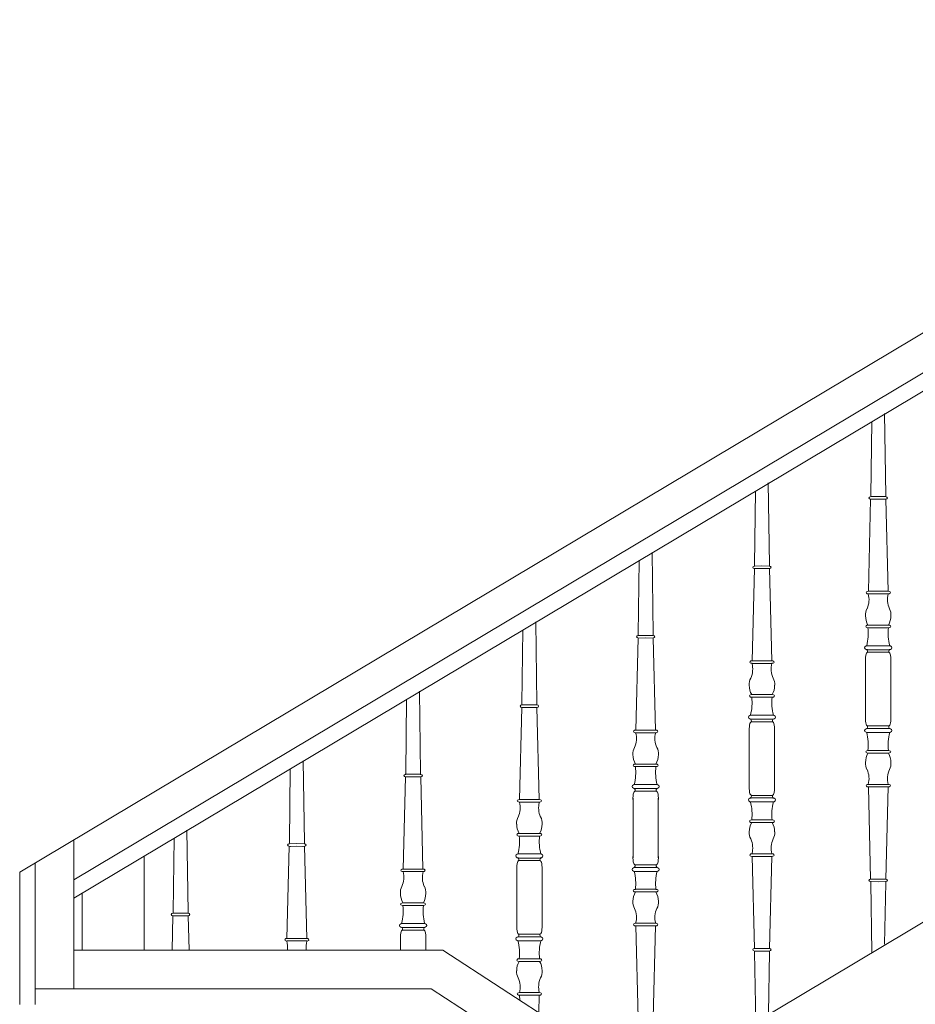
# Model space of a CAD drawing. Header units: millimetres. Extents: x -573548 to 674770, y -246895 to -89040.
# Tile 26 of 199: x 83654 to 84810, y -235924 to -234654. Entities that reach past the tile are written whole.
import ezdxf

# ---------------------------------------------------------------- set-up
doc = ezdxf.new("R2010")
doc.units = ezdxf.units.MM
for name, color, linetype, lineweight in [('balustrada drewniana_Nr_pióra__1', 8, 'Continuous', 9), ('balustrada_z tyłu_Nr_pióra__1', 8, 'Continuous', 9), ('SCHODY_Nr_pióra__1', 8, 'Continuous', 9)]:
    doc.layers.add(name, color=color, linetype=linetype, lineweight=lineweight)

# ---------------------------------------------------------------- blocks, each defined once
blk = doc.blocks.new('A$C685D2BB2')
at = {"layer": 'balustrada drewniana_Nr_pióra__1'}
for p, q in [((7335.6, 12240.5), (5494, 11141.4)), ((7338.7, 12190.5), (5564, 11131.3)), ((7344.2, 12170.5), (5564, 11108)), ((6585.2, 11377.4), (6585.2, 11415.8)), ((6587.4, 11424.8), (6601.5, 11424.8)), ((6615.6, 11424.8), (6601.5, 11424.8)), ((6617.8, 11377.4), (6617.8, 11415.8)), ((6585.2, 11377.4), (6585.2, 11338.9)), ((6617.8, 11377.4), (6617.8, 11338.9)), ((6435.2, 11287.8), (6435.2, 11326.3)), ((6437.4, 11335.2), (6451.5, 11335.2)), ((6465.6, 11335.2), (6451.5, 11335.2)), ((6467.8, 11287.8), (6467.8, 11326.3)), ((6587.4, 11330), (6601.5, 11330)), ((6615.6, 11330), (6601.5, 11330)), ((6435.2, 11287.8), (6435.2, 11249.4)), ((6467.8, 11287.8), (6467.8, 11249.4)), ((6285.2, 11198.3), (6285.2, 11236.8)), ((6287.4, 11245.7), (6301.5, 11245.7)), ((6315.6, 11245.7), (6301.5, 11245.7)), ((6317.8, 11198.3), (6317.8, 11236.8)), ((6437.4, 11240.4), (6451.5, 11240.4)), ((6465.6, 11240.4), (6451.5, 11240.4)), ((6285.2, 11198.3), (6285.2, 11159.8)), ((6317.8, 11198.3), (6317.8, 11159.8)), ((5564, 10990.9), (5564, 11183.2)), ((5514, 10970.9), (5514, 11153.4)), ((6287.4, 11150.9), (6301.5, 11150.9)), ((6315.6, 11150.9), (6301.5, 11150.9)), ((5494, 10970.9), (5494, 11141.4)), ((6039.9, 11040.9), (5564, 11040.9)), ((8011.3, 9758), (6039.9, 11040.9)), ((6025, 10990.9), (5514, 10990.9)), ((8034, 9683.5), (6025, 10990.9))]:
    blk.add_line(p, q, dxfattribs=at)
for points in [[(6609.7, 11732.7), (6611.2, 11627), (6611.2, 11625.6)], [(6593.1, 11722.2), (6591.9, 11627), (6591.8, 11625.6)], [(6459.7, 11643.2), (6461.2, 11537.5), (6461.2, 11536)], [(6443.1, 11632.7), (6441.9, 11537.5), (6441.8, 11536)], [(6591.7, 11622.3), (6588.8, 11503.5)], [(6592.2, 11625.6), (6601.5, 11625.7)], [(6601.5, 11622.4), (6592.2, 11622.2)], [(6610.8, 11625.6), (6601.5, 11625.7)], [(6601.5, 11622.4), (6610.9, 11622.2)], [(6611.3, 11622.3), (6614.2, 11503.5)], [(6309.7, 11553.7), (6311.2, 11447.9), (6311.2, 11446.5)], [(6293.1, 11543.2), (6291.9, 11447.9), (6291.8, 11446.5)], [(6441.7, 11532.7), (6438.8, 11414)], [(6442.2, 11536.1), (6451.5, 11536.2)], [(6451.5, 11532.8), (6442.2, 11532.7)], [(6460.8, 11536.1), (6451.5, 11536.2)], [(6451.5, 11532.8), (6460.9, 11532.7)], [(6461.3, 11532.7), (6464.2, 11414)], [(6588.7, 11503.5), (6601.5, 11503.5)], [(6614.3, 11503.5), (6601.5, 11503.5)], [(6601.5, 11500.2), (6588.7, 11500.2)], [(6601.5, 11500.2), (6614.3, 11500.2)], [(6588.3, 11459.8), (6601.5, 11459.8)], [(6601.5, 11456.5), (6588.3, 11456.5)], [(6614.8, 11459.8), (6601.5, 11459.8)], [(6601.5, 11456.5), (6614.8, 11456.5)], [(6291.7, 11443.2), (6288.8, 11324.5)], [(6292.2, 11446.5), (6301.5, 11446.7)], [(6301.5, 11443.3), (6292.2, 11443.2)], [(6310.8, 11446.5), (6301.5, 11446.7)], [(6301.5, 11443.3), (6310.9, 11443.2)], [(6311.3, 11443.2), (6314.2, 11324.5)], [(6587.5, 11433.3), (6601.5, 11433.3)], [(6601.5, 11428.2), (6587.6, 11428.2)], [(6615.5, 11433.3), (6601.5, 11433.3)], [(6601.5, 11428.2), (6615.4, 11428.2)], [(6438.7, 11414), (6451.5, 11414)], [(6464.3, 11414), (6451.5, 11414)], [(6451.5, 11410.6), (6438.7, 11410.6)], [(6451.5, 11410.6), (6464.3, 11410.6)], [(6438.3, 11370.3), (6451.5, 11370.3)], [(6451.5, 11367), (6438.3, 11367)], [(6464.8, 11370.3), (6451.5, 11370.3)], [(6451.5, 11367), (6464.8, 11367)], [(6437.5, 11343.8), (6451.5, 11343.8)], [(6451.5, 11338.7), (6437.6, 11338.7)], [(6465.5, 11343.8), (6451.5, 11343.8)], [(6451.5, 11338.7), (6465.4, 11338.7)], [(6601.5, 11326.5), (6587.6, 11326.5)], [(6601.5, 11326.5), (6615.4, 11326.5)], [(6288.7, 11324.5), (6301.5, 11324.5)], [(6301.5, 11321.1), (6288.7, 11321.1)], [(6314.3, 11324.5), (6301.5, 11324.5)], [(6301.5, 11321.1), (6314.3, 11321.1)], [(6587.5, 11321.4), (6601.5, 11321.4)], [(6615.5, 11321.4), (6601.5, 11321.4)], [(6601.5, 11298.2), (6588.3, 11298.2)], [(6588.3, 11294.9), (6601.5, 11294.9)], [(6601.5, 11298.2), (6614.8, 11298.2)], [(6614.8, 11294.9), (6601.5, 11294.9)], [(6288.3, 11280.8), (6301.5, 11280.8)], [(6301.5, 11277.5), (6288.3, 11277.5)], [(6314.8, 11280.8), (6301.5, 11280.8)], [(6301.5, 11277.5), (6314.8, 11277.5)], [(6287.5, 11254.3), (6301.5, 11254.3)], [(6301.5, 11249.2), (6287.6, 11249.2)], [(6315.5, 11254.3), (6301.5, 11254.3)], [(6301.5, 11249.2), (6315.4, 11249.2)], [(6601.5, 11254.5), (6588.7, 11254.5)], [(6588.7, 11251.2), (6601.5, 11251.2)], [(6591.7, 11132.4), (6588.8, 11251.2)], [(6601.5, 11254.5), (6614.3, 11254.5)], [(6614.3, 11251.2), (6601.5, 11251.2)], [(6611.3, 11132.4), (6614.2, 11251.2)], [(6451.5, 11237), (6437.6, 11237)], [(6451.5, 11237), (6465.4, 11237)], [(6437.5, 11231.9), (6451.5, 11231.9)], [(6465.5, 11231.9), (6451.5, 11231.9)], [(6451.5, 11208.7), (6438.3, 11208.7)], [(6438.3, 11205.4), (6451.5, 11205.4)], [(6451.5, 11208.7), (6464.8, 11208.7)], [(6464.8, 11205.4), (6451.5, 11205.4)], [(6451.5, 11165), (6438.7, 11165)], [(6438.7, 11161.7), (6451.5, 11161.7)], [(6441.7, 11042.9), (6438.8, 11161.7)], [(6451.5, 11165), (6464.3, 11165)], [(6464.3, 11161.7), (6451.5, 11161.7)], [(6461.3, 11042.9), (6464.2, 11161.7)], [(6301.5, 11147.5), (6287.6, 11147.5)], [(6301.5, 11147.5), (6315.4, 11147.5)], [(6287.5, 11142.3), (6301.5, 11142.3)], [(6315.5, 11142.3), (6301.5, 11142.3)], [(6593.4, 11038.2), (6591.9, 11127.7), (6591.8, 11129.2)], [(6601.5, 11132.3), (6592.2, 11132.5)], [(6592.2, 11129.1), (6601.5, 11129)], [(6601.5, 11132.3), (6610.9, 11132.5)], [(6610.8, 11129.1), (6601.5, 11129)], [(6609.8, 11048.6), (6611.2, 11127.7), (6611.2, 11129.2)], [(6301.5, 11119.2), (6288.3, 11119.2)], [(6288.3, 11115.8), (6301.5, 11115.8)], [(6301.5, 11119.2), (6314.8, 11119.2)], [(6314.8, 11115.8), (6301.5, 11115.8)], [(6301.5, 11075.5), (6288.7, 11075.5)], [(6288.7, 11072.2), (6301.5, 11072.2)], [(6291.7, 10953.4), (6288.8, 11072.2)], [(6301.5, 11075.5), (6314.3, 11075.5)], [(6314.3, 11072.2), (6301.5, 11072.2)], [(6311.3, 10953.4), (6314.2, 11072.2)], [(6443.4, 10948.7), (6441.9, 11038.2), (6441.8, 11039.6)], [(6451.5, 11042.8), (6442.2, 11042.9)], [(6442.2, 11039.6), (6451.5, 11039.5)], [(6451.5, 11042.8), (6460.9, 11042.9)], [(6460.8, 11039.6), (6451.5, 11039.5)], [(6459.8, 10959), (6461.2, 11038.2), (6461.2, 11039.6)]]:
    blk.add_lwpolyline(points, dxfattribs=at)
for centre, radius, start, end in [((6561.7, 11492.7), 27.9, 335.2899, 15.4845), ((6641.3, 11492.7), 27.9, 164.5155, 204.7101), ((6601.3, 11473.2), 16.3, 151.329, 184.6255), ((6601.7, 11473.2), 16.3, 355.3745, 28.671), ((6610.8, 11472.2), 25.7, 180.5357, 208.6884), ((6592.2, 11472.2), 25.7, 331.3116, 359.4643), ((6525.5, 11449.3), 63.2, 345.3582, 6.5823), ((6677.5, 11449.3), 63.2, 173.4177, 194.6418), ((6585.6, 11426.1), 2.29, 322.9251, 69.0836), ((6617.4, 11426.1), 2.29, 110.9164, 217.0749), ((6619, 11415), 33.9, 166.8073, 181.4489), ((6589.7, 11421.8), 3.77, 127.9411, 165.9891), ((6613.3, 11421.8), 3.77, 14.0109, 52.0589), ((6584, 11415), 33.9, 358.5511, 13.1927), ((6411.7, 11403.2), 27.9, 335.2899, 15.4845), ((6491.3, 11403.2), 27.9, 164.5155, 204.7101), ((6451.3, 11383.7), 16.3, 151.329, 184.6255), ((6451.7, 11383.7), 16.3, 355.3745, 28.671), ((6460.8, 11382.6), 25.7, 180.5357, 208.6884), ((6442.2, 11382.6), 25.7, 331.3116, 359.4643), ((6375.5, 11359.7), 63.2, 345.3582, 6.5823), ((6527.5, 11359.7), 63.2, 173.4177, 194.6418), ((6435.6, 11336.6), 2.29, 322.9251, 69.0836), ((6467.4, 11336.6), 2.29, 110.9164, 217.0749), ((6619, 11339.7), 33.9, 178.5511, 193.1927), ((6584, 11339.7), 33.9, 346.8073, 1.4489), ((6469, 11325.4), 33.9, 166.8073, 181.4489), ((6439.7, 11332.3), 3.77, 127.9411, 165.9891), ((6463.3, 11332.3), 3.77, 14.0109, 52.0589), ((6434, 11325.4), 33.9, 358.5511, 13.1927), ((6589.7, 11332.9), 3.77, 194.0109, 232.0589), ((6585.6, 11328.6), 2.29, 290.9164, 37.0749), ((6617.4, 11328.6), 2.29, 142.9251, 249.0836), ((6613.3, 11332.9), 3.77, 307.9411, 345.9891), ((6261.7, 11313.7), 27.9, 335.2899, 15.4845), ((6341.3, 11313.7), 27.9, 164.5155, 204.7101), ((6525.5, 11305.5), 63.2, 353.4177, 14.6418), ((6677.5, 11305.5), 63.2, 165.3582, 186.5823), ((6301.3, 11294.2), 16.3, 151.329, 184.6255), ((6301.7, 11294.2), 16.3, 355.3745, 28.671), ((6310.8, 11293.1), 25.7, 180.5357, 208.6884), ((6292.2, 11293.1), 25.7, 331.3116, 359.4643), ((6610.8, 11282.5), 25.7, 151.3116, 179.4643), ((6592.2, 11282.5), 25.7, 0.5357, 28.6884), ((6225.5, 11270.2), 63.2, 345.3582, 6.5823), ((6377.5, 11270.2), 63.2, 173.4177, 194.6418), ((6601.3, 11281.5), 16.3, 175.3745, 208.671), ((6601.7, 11281.5), 16.3, 331.329, 4.6255), ((6561.7, 11262), 27.9, 344.5155, 24.7101), ((6641.3, 11262), 27.9, 155.2899, 195.4845), ((6285.6, 11247.1), 2.29, 322.9251, 69.0836), ((6317.4, 11247.1), 2.29, 110.9164, 217.0749), ((6469, 11250.2), 33.9, 178.5511, 193.1927), ((6434, 11250.2), 33.9, 346.8073, 1.4489), ((6319, 11235.9), 33.9, 166.8073, 181.4489), ((6289.7, 11242.7), 3.77, 127.9411, 165.9891), ((6313.3, 11242.7), 3.77, 14.0109, 52.0589), ((6284, 11235.9), 33.9, 358.5511, 13.1927), ((6439.7, 11243.4), 3.77, 194.0109, 232.0589), ((6435.6, 11239.1), 2.29, 290.9164, 37.0749), ((6467.4, 11239.1), 2.29, 142.9251, 249.0836), ((6463.3, 11243.4), 3.77, 307.9411, 345.9891), ((6375.5, 11215.9), 63.2, 353.4177, 14.6418), ((6527.5, 11215.9), 63.2, 165.3582, 186.5823), ((6460.8, 11193), 25.7, 151.3116, 179.4643), ((6442.2, 11193), 25.7, 0.5357, 28.6884), ((6451.3, 11192), 16.3, 175.3745, 208.671), ((6451.7, 11192), 16.3, 331.329, 4.6255), ((6411.7, 11172.5), 27.9, 344.5155, 24.7101), ((6491.3, 11172.5), 27.9, 155.2899, 195.4845), ((6319, 11160.7), 33.9, 178.5511, 193.1927), ((6284, 11160.7), 33.9, 346.8073, 1.4489), ((6289.7, 11153.9), 3.77, 194.0109, 232.0589), ((6285.6, 11149.5), 2.29, 290.9164, 37.0749), ((6317.4, 11149.5), 2.29, 142.9251, 249.0836), ((6313.3, 11153.9), 3.77, 307.9411, 345.9891), ((6225.5, 11126.4), 63.2, 353.4177, 14.6418), ((6377.5, 11126.4), 63.2, 165.3582, 186.5823), ((6310.8, 11103.5), 25.7, 151.3116, 179.4643), ((6292.2, 11103.5), 25.7, 0.5357, 28.6884), ((6301.3, 11102.4), 16.3, 175.3745, 208.671), ((6301.7, 11102.4), 16.3, 331.329, 4.6255), ((6261.7, 11083), 27.9, 344.5155, 24.7101), ((6341.3, 11083), 27.9, 155.2899, 195.4845)]:
    blk.add_arc(centre, radius, start, end, dxfattribs=at)
for centre, major_axis, ratio, start_param, end_param in [((6592.3, 11623.9), (2.73, 0.01), 0.610734, 1.599557, 4.672028), ((6593.5, 11623.8), (2.73, 0.04), 0.610071, 4.712389, 4.742644), ((6609.5, 11623.8), (-2.73, 0.04), 0.610071, 1.540542, 1.570796), ((6610.7, 11623.9), (-2.73, 0.01), 0.610734, 1.611157, 4.683628), ((6442.3, 11534.4), (2.73, 0.01), 0.610734, 1.599557, 4.672028), ((6443.5, 11534.3), (2.73, 0.04), 0.610071, 4.712389, 4.742644), ((6459.5, 11534.3), (-2.73, 0.04), 0.610071, 1.540542, 1.570796), ((6460.7, 11534.4), (-2.73, 0.01), 0.610734, 1.611157, 4.683628), ((6588.6, 11501.8), (2.73, 0.04), 0.610071, 1.522601, 4.742644), ((6614.4, 11501.8), (-2.73, 0.05), 0.609492, 1.582385, 4.763176), ((6588.1, 11458.2), (2.73, 0.04), 0.610071, 1.522601, 4.742644), ((6614.9, 11458.2), (-2.73, 0.04), 0.610071, 1.540542, 4.760584), ((6292.3, 11444.9), (2.73, 0.01), 0.610734, 1.599557, 4.672028), ((6293.5, 11444.7), (2.73, 0.04), 0.610071, 4.712389, 4.742644), ((6309.5, 11444.7), (-2.73, 0.04), 0.610071, 1.540542, 1.570796), ((6310.7, 11444.9), (-2.73, 0.01), 0.610734, 1.611157, 4.683628), ((6587.5, 11430.8), (-3.53, 0.02), 0.726701, 4.717038, 7.875756), ((6615.5, 11430.8), (3.53, 0.02), 0.726701, 4.690614, 7.849333), ((6438.6, 11412.3), (2.73, 0.04), 0.610071, 1.522601, 4.742644), ((6464.4, 11412.3), (-2.73, 0.05), 0.609492, 1.582385, 4.763176), ((6438.1, 11368.6), (2.73, 0.04), 0.610071, 1.522601, 4.742644), ((6464.9, 11368.6), (-2.73, 0.04), 0.610071, 1.540542, 4.760584), ((6437.5, 11341.2), (-3.53, 0.02), 0.726701, 4.717038, 7.875756), ((6465.5, 11341.2), (3.53, 0.02), 0.726701, 4.690614, 7.849333), ((6587.5, 11323.9), (3.53, 0.02), 0.726701, 1.549022, 4.70774), ((6615.5, 11323.9), (-3.53, 0.02), 0.726701, 1.575445, 4.734164), ((6288.6, 11322.8), (2.73, 0.04), 0.610071, 1.522601, 4.742644), ((6314.4, 11322.8), (-2.73, 0.05), 0.609492, 1.582385, 4.763176), ((6588.1, 11296.5), (-2.73, 0.04), 0.610071, 4.682134, 7.902177), ((6614.9, 11296.5), (2.73, 0.04), 0.610071, 4.664194, 7.884236), ((6288.1, 11279.1), (2.73, 0.04), 0.610071, 1.522601, 4.742644), ((6314.9, 11279.1), (-2.73, 0.04), 0.610071, 1.540542, 4.760584), ((6287.5, 11251.7), (-3.53, 0.02), 0.726701, 4.717038, 7.875756), ((6315.5, 11251.7), (3.53, 0.02), 0.726701, 4.690614, 7.849333), ((6588.6, 11252.9), (-2.73, 0.04), 0.610071, 4.682134, 7.902177), ((6614.4, 11252.9), (2.73, 0.05), 0.609492, 4.661602, 7.842393), ((6437.5, 11234.4), (3.53, 0.02), 0.726701, 1.549022, 4.70774), ((6465.5, 11234.4), (-3.53, 0.02), 0.726701, 1.575445, 4.734164), ((6438.1, 11207), (-2.73, 0.04), 0.610071, 4.682134, 7.902177), ((6464.9, 11207), (2.73, 0.04), 0.610071, 4.664194, 7.884236), ((6438.6, 11163.4), (-2.73, 0.04), 0.610071, 4.682134, 7.902177), ((6464.4, 11163.4), (2.73, 0.05), 0.609492, 4.661602, 7.842393), ((6287.5, 11144.9), (3.53, 0.02), 0.726701, 1.549022, 4.70774), ((6315.5, 11144.9), (-3.53, 0.02), 0.726701, 1.575445, 4.734164), ((6592.3, 11130.8), (-2.73, 0.01), 0.610734, 4.75275, 7.825221), ((6593.5, 11130.9), (-2.73, 0.04), 0.610071, 4.682134, 4.712389), ((6609.5, 11130.9), (2.73, 0.04), 0.610071, 1.570796, 1.601051), ((6610.7, 11130.8), (2.73, 0.01), 0.610734, 4.74115, 7.813621), ((6288.1, 11117.5), (-2.73, 0.04), 0.610071, 4.682134, 7.902177), ((6314.9, 11117.5), (2.73, 0.04), 0.610071, 4.664194, 7.884236), ((6288.6, 11073.8), (-2.73, 0.04), 0.610071, 4.682134, 7.902177), ((6314.4, 11073.8), (2.73, 0.05), 0.609492, 4.661602, 7.842393), ((6442.3, 11041.3), (-2.73, 0.01), 0.610734, 4.75275, 7.825221), ((6443.5, 11041.4), (-2.73, 0.04), 0.610071, 4.682134, 4.712389), ((6459.5, 11041.4), (2.73, 0.04), 0.610071, 1.570796, 1.601051), ((6460.7, 11041.3), (2.73, 0.01), 0.610734, 4.74115, 7.813621)]:
    blk.add_ellipse(centre, major_axis=major_axis, ratio=ratio, start_param=start_param, end_param=end_param, dxfattribs=at)
at = {"layer": 'balustrada_z tyłu_Nr_pióra__1'}
for p, q in [((5654.6, 11162.1), (5654.6, 11040.9)), ((6135.2, 11108.8), (6135.2, 11147.3)), ((6137.4, 11156.2), (6151.5, 11156.2)), ((6165.6, 11156.2), (6151.5, 11156.2)), ((6167.8, 11108.8), (6167.8, 11147.3)), ((6135.2, 11108.8), (6135.2, 11070.3)), ((6167.8, 11108.8), (6167.8, 11070.3)), ((5987.4, 11066.7), (6001.5, 11066.7)), ((6015.6, 11066.7), (6001.5, 11066.7)), ((6137.4, 11061.4), (6151.5, 11061.4)), ((6165.6, 11061.4), (6151.5, 11061.4)), ((5985.2, 11040.9), (5985.2, 11057.7)), ((6017.8, 11040.9), (6017.8, 11057.7))]:
    blk.add_line(p, q, dxfattribs=at)
for points in [[(6143.1, 11453.7), (6141.9, 11358.4), (6141.8, 11357)], [(6159.7, 11464.1), (6161.2, 11358.4), (6161.2, 11357)], [(5993.1, 11364.2), (5991.9, 11268.9), (5991.8, 11267.5)], [(6009.7, 11374.6), (6011.2, 11268.9), (6011.2, 11267.5)], [(6141.7, 11353.7), (6138.8, 11234.9)], [(6142.2, 11357), (6151.5, 11357.1)], [(6151.5, 11353.8), (6142.2, 11353.7)], [(6160.8, 11357), (6151.5, 11357.1)], [(6151.5, 11353.8), (6160.9, 11353.7)], [(6161.3, 11353.7), (6164.2, 11234.9)], [(5843.1, 11274.6), (5841.9, 11179.4), (5841.8, 11177.9)], [(5859.7, 11285.1), (5861.2, 11179.4), (5861.2, 11177.9)], [(5991.7, 11264.2), (5988.8, 11145.4)], [(5992.2, 11267.5), (6001.5, 11267.6)], [(6001.5, 11264.3), (5992.2, 11264.2)], [(6010.8, 11267.5), (6001.5, 11267.6)], [(6001.5, 11264.3), (6010.9, 11264.2)], [(6011.3, 11264.2), (6014.2, 11145.4)], [(6138.7, 11234.9), (6151.5, 11234.9)], [(6151.5, 11231.6), (6138.7, 11231.6)], [(6164.3, 11234.9), (6151.5, 11234.9)], [(6151.5, 11231.6), (6164.3, 11231.6)], [(5693.1, 11185.1), (5691.9, 11089.8), (5691.8, 11088.4)], [(5709.7, 11195.6), (5711.2, 11089.8), (5711.2, 11088.4)], [(6138.3, 11191.3), (6151.5, 11191.3)], [(6151.5, 11187.9), (6138.3, 11187.9)], [(6164.8, 11191.3), (6151.5, 11191.3)], [(6151.5, 11187.9), (6164.8, 11187.9)], [(5841.7, 11174.7), (5838.8, 11055.9)], [(5842.2, 11178), (5851.5, 11178.1)], [(5851.5, 11174.7), (5842.2, 11174.6)], [(5860.8, 11178), (5851.5, 11178.1)], [(5851.5, 11174.7), (5860.9, 11174.6)], [(5861.3, 11174.7), (5864.2, 11055.9)], [(6137.5, 11164.8), (6151.5, 11164.8)], [(6165.5, 11164.8), (6151.5, 11164.8)], [(6151.5, 11159.6), (6137.6, 11159.6)], [(6151.5, 11159.6), (6165.4, 11159.6)], [(5988.7, 11145.4), (6001.5, 11145.4)], [(6001.5, 11142.1), (5988.7, 11142.1)], [(6014.3, 11145.4), (6001.5, 11145.4)], [(6001.5, 11142.1), (6014.3, 11142.1)], [(5574.4, 11040.9), (5574.4, 11114.2)], [(5654.6, 11102.7), (5654.6, 11040.9)], [(5988.3, 11101.7), (6001.5, 11101.7)], [(6001.5, 11098.4), (5988.3, 11098.4)], [(6014.8, 11101.7), (6001.5, 11101.7)], [(6001.5, 11098.4), (6014.8, 11098.4)], [(5691.7, 11085.1), (5690.7, 11040.9)], [(5692.2, 11088.4), (5701.5, 11088.6)], [(5701.5, 11085.2), (5692.2, 11085.1)], [(5710.8, 11088.4), (5701.5, 11088.6)], [(5701.5, 11085.2), (5710.9, 11085.1)], [(5711.3, 11085.1), (5712.4, 11040.9)], [(5987.5, 11075.2), (6001.5, 11075.2)], [(6015.5, 11075.2), (6001.5, 11075.2)], [(6001.5, 11070.1), (5987.6, 11070.1)], [(6001.5, 11070.1), (6015.4, 11070.1)], [(5838.7, 11055.9), (5851.5, 11055.9)], [(5851.5, 11052.6), (5838.7, 11052.6)], [(5864.3, 11055.9), (5851.5, 11055.9)], [(5851.5, 11052.6), (5864.3, 11052.6)], [(6137.5, 11052.8), (6151.5, 11052.8)], [(6151.5, 11057.9), (6137.6, 11057.9)], [(6151.5, 11057.9), (6165.4, 11057.9)], [(6165.5, 11052.8), (6151.5, 11052.8)], [(6151.5, 11029.6), (6138.3, 11029.6)], [(6138.3, 11026.3), (6151.5, 11026.3)], [(6151.5, 11029.6), (6164.8, 11029.6)], [(6164.8, 11026.3), (6151.5, 11026.3)], [(6151.5, 10986), (6138.7, 10986)], [(6138.7, 10982.6), (6151.5, 10982.6)], [(6139, 10976.4), (6138.8, 10982.6)], [(6151.5, 10986), (6164.3, 10986)], [(6164.3, 10982.6), (6151.5, 10982.6)], [(6163.6, 10960.4), (6164.2, 10982.6)]]:
    blk.add_lwpolyline(points, dxfattribs=at)
for centre, radius, start, end in [((6111.7, 11224.1), 27.9, 335.2899, 15.4845), ((6191.3, 11224.1), 27.9, 164.5155, 204.7101), ((6151.3, 11204.7), 16.3, 151.329, 184.6255), ((6151.7, 11204.7), 16.3, 355.3745, 28.671), ((6160.8, 11203.6), 25.7, 180.5357, 208.6884), ((6142.2, 11203.6), 25.7, 331.3116, 359.4643), ((6075.5, 11180.7), 63.2, 345.3582, 6.5823), ((6227.5, 11180.7), 63.2, 173.4177, 194.6418), ((6169, 11146.4), 33.9, 166.8073, 181.4489), ((6139.7, 11153.2), 3.77, 127.9411, 165.9891), ((6135.6, 11157.6), 2.29, 322.9251, 69.0836), ((6167.4, 11157.6), 2.29, 110.9164, 217.0749), ((6163.3, 11153.2), 3.77, 14.0109, 52.0589), ((6134, 11146.4), 33.9, 358.5511, 13.1927), ((5961.7, 11134.6), 27.9, 335.2899, 15.4845), ((6041.3, 11134.6), 27.9, 164.5155, 204.7101), ((6001.3, 11115.1), 16.3, 151.329, 184.6255), ((6001.7, 11115.1), 16.3, 355.3745, 28.671), ((6010.8, 11114.1), 25.7, 180.5357, 208.6884), ((5992.2, 11114.1), 25.7, 331.3116, 359.4643), ((5925.5, 11091.2), 63.2, 345.3582, 6.5823), ((6077.5, 11091.2), 63.2, 173.4177, 194.6418), ((6169, 11071.2), 33.9, 178.5511, 193.1927), ((6134, 11071.2), 33.9, 346.8073, 1.4489), ((6019, 11056.9), 33.9, 166.8073, 181.4489), ((5989.7, 11063.7), 3.77, 127.9411, 165.9891), ((5985.6, 11068), 2.29, 322.9251, 69.0836), ((6017.4, 11068), 2.29, 110.9164, 217.0749), ((6013.3, 11063.7), 3.77, 14.0109, 52.0589), ((5984, 11056.9), 33.9, 358.5511, 13.1927), ((6139.7, 11064.4), 3.77, 194.0109, 232.0589), ((6135.6, 11060), 2.29, 290.9164, 37.0749), ((6167.4, 11060), 2.29, 142.9251, 249.0836), ((6163.3, 11064.4), 3.77, 307.9411, 345.9891), ((5811.7, 11045.1), 27.9, 351.402, 15.4845), ((5891.3, 11045.1), 27.9, 164.5155, 188.598), ((6075.5, 11036.9), 63.2, 353.4177, 14.6418), ((6227.5, 11036.9), 63.2, 165.3582, 186.5823), ((6160.8, 11014), 25.7, 151.3116, 179.4643), ((6142.2, 11014), 25.7, 0.5357, 28.6884), ((6151.3, 11012.9), 16.3, 175.3745, 208.671), ((6151.7, 11012.9), 16.3, 331.329, 4.6255), ((6111.7, 10993.4), 27.9, 344.5155, 24.7101), ((6191.3, 10993.4), 27.9, 155.2899, 195.4845)]:
    blk.add_arc(centre, radius, start, end, dxfattribs=at)
for centre, major_axis, ratio, start_param, end_param in [((6142.3, 11355.3), (2.73, 0.01), 0.610734, 1.599557, 4.672028), ((6143.5, 11355.2), (2.73, 0.04), 0.610071, 4.712389, 4.742644), ((6159.5, 11355.2), (-2.73, 0.04), 0.610071, 1.540542, 1.570796), ((6160.7, 11355.3), (-2.73, 0.01), 0.610734, 1.611157, 4.683628), ((5992.3, 11265.8), (2.73, 0.01), 0.610734, 1.599557, 4.672028), ((5993.5, 11265.7), (2.73, 0.04), 0.610071, 4.712389, 4.742644), ((6009.5, 11265.7), (-2.73, 0.04), 0.610071, 1.540542, 1.570796), ((6010.7, 11265.8), (-2.73, 0.01), 0.610734, 1.611157, 4.683628), ((6138.6, 11233.3), (2.73, 0.04), 0.610071, 1.522601, 4.742644), ((6164.4, 11233.3), (-2.73, 0.05), 0.609492, 1.582385, 4.763176), ((6138.1, 11189.6), (2.73, 0.04), 0.610071, 1.522601, 4.742644), ((6164.9, 11189.6), (-2.73, 0.04), 0.610071, 1.540542, 4.760584), ((5842.3, 11176.3), (2.73, 0.01), 0.610734, 1.599557, 4.672028), ((5843.5, 11176.2), (2.73, 0.04), 0.610071, 4.712389, 4.742644), ((5859.5, 11176.2), (-2.73, 0.04), 0.610071, 1.540542, 1.570796), ((5860.7, 11176.3), (-2.73, 0.01), 0.610734, 1.611157, 4.683628), ((6137.5, 11162.2), (-3.53, 0.02), 0.726701, 4.717038, 7.875756), ((6165.5, 11162.2), (3.53, 0.02), 0.726701, 4.690614, 7.849333), ((5988.6, 11143.7), (2.73, 0.04), 0.610071, 1.522601, 4.742644), ((6014.4, 11143.7), (-2.73, 0.05), 0.609492, 1.582385, 4.763176), ((5988.1, 11100.1), (2.73, 0.04), 0.610071, 1.522601, 4.742644), ((6014.9, 11100.1), (-2.73, 0.04), 0.610071, 1.540542, 4.760584), ((5692.3, 11086.8), (2.73, 0.01), 0.610734, 1.599557, 4.672028), ((5693.5, 11086.7), (2.73, 0.04), 0.610071, 4.712389, 4.742644), ((5709.5, 11086.7), (-2.73, 0.04), 0.610071, 1.540542, 1.570796), ((5710.7, 11086.8), (-2.73, 0.01), 0.610734, 1.611157, 4.683628), ((5987.5, 11072.7), (-3.53, 0.02), 0.726701, 4.717038, 7.875756), ((6015.5, 11072.7), (3.53, 0.02), 0.726701, 4.690614, 7.849333), ((5838.6, 11054.2), (2.73, 0.04), 0.610071, 1.522601, 4.742644), ((5864.4, 11054.2), (-2.73, 0.05), 0.609492, 1.582385, 4.763176), ((6137.5, 11055.4), (3.53, 0.02), 0.726701, 1.549022, 4.70774), ((6165.5, 11055.4), (-3.53, 0.02), 0.726701, 1.575445, 4.734164), ((6138.1, 11028), (-2.73, 0.04), 0.610071, 4.682134, 7.902177), ((6164.9, 11028), (2.73, 0.04), 0.610071, 4.664194, 7.884236), ((6138.6, 10984.3), (-2.73, 0.04), 0.610071, 4.682134, 7.902177), ((6164.4, 10984.3), (2.73, 0.05), 0.609492, 4.661602, 7.842393)]:
    blk.add_ellipse(centre, major_axis=major_axis, ratio=ratio, start_param=start_param, end_param=end_param, dxfattribs=at)
at = {"layer": 'SCHODY_Nr_pióra__1'}
blk.add_line((7271.8, 11442.3), (6307.5, 10866.8), dxfattribs=at)

msp = doc.modelspace()

# ---------------------------------------------------------------- block references
at = {"color": 150}
msp.add_blockref('A$C685D2BB2', (78160.5, -246894.6), dxfattribs=at)

doc.saveas('drawing.dxf')
